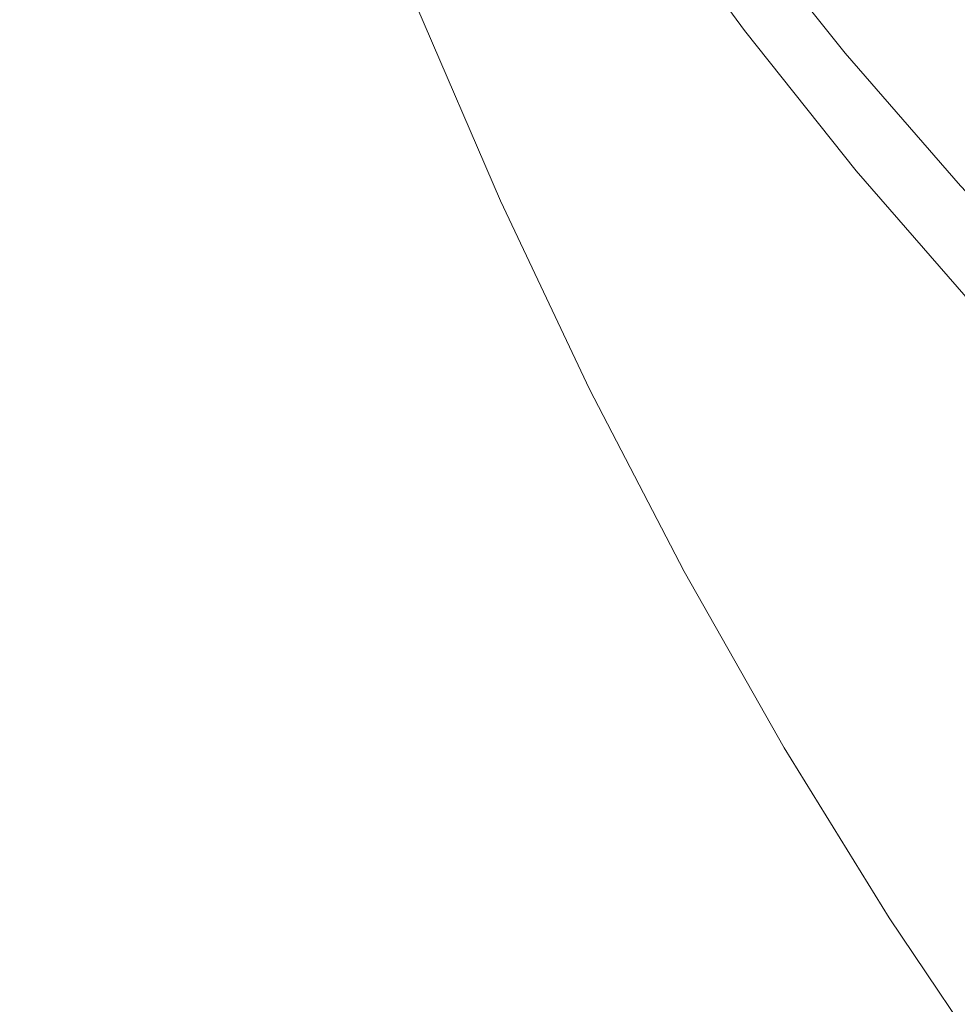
# Model space of a CAD drawing. Header units: millimetres. Extents: x 5 to 415, y 5 to 292.
# Tile 7 of 256: x 333.9 to 337.07, y 91.05 to 94.38. Entities that reach past the tile are written whole.
import ezdxf

# ---------------------------------------------------------------- set-up
doc = ezdxf.new("R2010")
doc.units = ezdxf.units.MM

msp = doc.modelspace()

# ---------------------------------------------------------------- linework, layer by layer
at = {"color": 7, "linetype": 'Continuous', "lineweight": 15, "flags": 128}
for points in [[(340.29806, 90.84653), (339.8029, 91.14764), (339.32122, 91.4713), (338.85334, 91.81728), (338.39959, 92.18534), (337.96028, 92.57524), (337.5357, 92.98671), (337.12616, 93.41946), (336.73192, 93.8732), (336.35327, 94.34762), (335.99045, 94.8424), (335.64372, 95.35718), (335.31332, 95.89163), (334.99947, 96.44537), (334.70238, 97.01802), (334.42227, 97.6092), (334.15932, 98.21849), (333.91371, 98.84549), (333.68562, 99.48975), (333.47519, 100.15084), (333.28257, 100.82831), (333.1079, 101.52169)], [(333.27454, 101.16626), (333.46548, 100.49468), (333.67408, 99.83934), (333.90019, 99.20067), (334.14366, 98.57913), (334.40433, 97.97514), (334.682, 97.3891), (334.9765, 96.82142), (335.28763, 96.2725), (335.61516, 95.7427), (335.95887, 95.23239), (336.31853, 94.74192), (336.6939, 94.27163), (337.0847, 93.82183), (337.49069, 93.39284), (337.91157, 92.98495), (338.34707, 92.59844), (338.79687, 92.23358), (339.26068, 91.89061), (339.73817, 91.56977), (340.22902, 91.27127), (340.7329, 90.99534), (341.24945, 90.74214), (341.77832, 90.51187)], [(341.86219, 86.47957), (341.32828, 86.80425), (340.8089, 87.15323), (340.30441, 87.52629), (339.81515, 87.92316), (339.34145, 88.34357), (338.88365, 88.78724), (338.44205, 89.25386), (338.01696, 89.74311), (337.60867, 90.25466), (337.21746, 90.78815), (336.8436, 91.34323), (336.48734, 91.9195), (336.14892, 92.51658), (335.82859, 93.13405), (335.52655, 93.77149), (335.24302, 94.42847), (334.9782, 95.10453), (334.73225, 95.79922), (334.50535, 96.51205), (334.29766, 97.24253), (334.10932, 97.99018), (333.94046, 98.75446), (333.93159, 98.79769)]]:
    msp.add_lwpolyline(points, dxfattribs=at)

doc.saveas('drawing.dxf')
